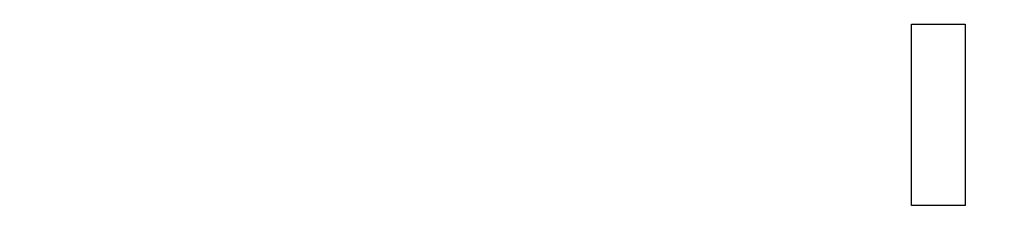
# Model space of a CAD drawing. Header units: millimetres. Extents: x 0 to 5880, y 0 to 297.
# Tile 35 of 35: x 4426 to 5880, y 0 to 297. Entities that reach past the tile are written whole.
import ezdxf

# ---------------------------------------------------------------- set-up
doc = ezdxf.new("R2010")
doc.units = ezdxf.units.MM
doc.layers.add('Системный слой', color=7, linetype='Continuous')
picture_1 = doc.add_image_def('image12.png', size_in_pixel=(1436, 422))

msp = doc.modelspace()

# ---------------------------------------------------------------- pictures from other files: only their frames are drawn
at = {"layer": 'Системный слой'}
image = msp.add_image(picture_1, insert=(5743.1, 290.3), size_in_units=(268.4, 78.9), rotation=-90, dxfattribs=at)
image.dxf.flags = 15

doc.saveas('drawing.dxf')
